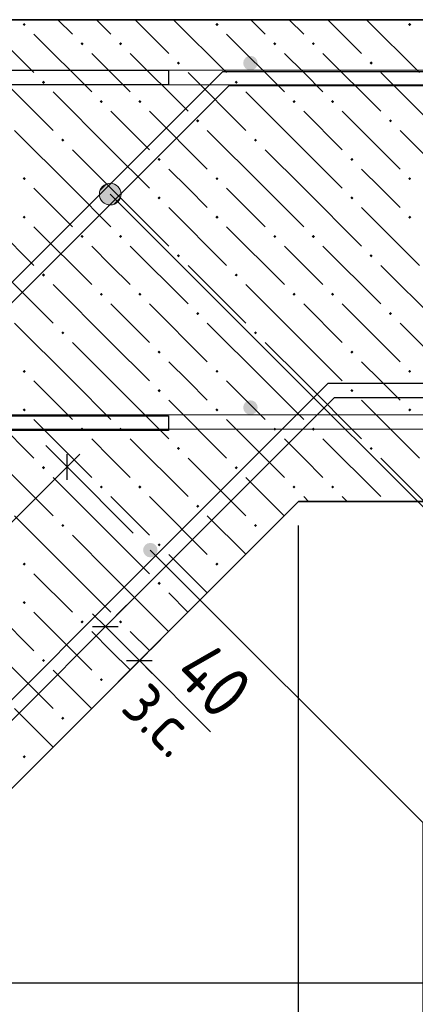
# Model space of a CAD drawing. Header units: millimetres. Extents: x 0 to 42000, y 0 to 29700.
# Tile 24 of 29: x 18307 to 19949, y 21813 to 25900. Entities that reach past the tile are written whole.
import ezdxf

# ---------------------------------------------------------------- set-up
doc = ezdxf.new("R2010")
doc.units = ezdxf.units.MM
for name, color, linetype, lineweight in [('Standard', 7, 'Continuous', 25), ('ЖБ Лента фундамента под плитной частью', 7, 'Continuous', 35), ('ЖБ Плита Фундамента верхний уровень', 7, 'Continuous', 35), ('Обрамление Г-обр.', 52, 'Continuous', 25), ('Обрамление П-обр. равн.', 52, 'Continuous', 25), ('Позиционная метка номер позиции', 7, 'Continuous', 13), ('Фоновоя арматура Х1', 52, 'Continuous', 25)]:
    doc.layers.add(name, color=color, linetype=linetype, lineweight=lineweight)
doc.layers.add('Размерная выноска', color=7, linetype='Continuous')
doc.styles.add('ISOCPEUR', font='txt')

msp = doc.modelspace()

# ---------------------------------------------------------------- hatches: boundary and pattern name
at = {"layer": 'ЖБ Лента фундамента под плитной частью', "linetype": 'Continuous', "lineweight": 18, "transparency": 33554687}
for points in [[(19039.4, 23880.1), (19045.9, 23886.6), (19052.4, 23880.1), (19045.9, 23873.6)], [(18479.4, 23800.1), (18485.9, 23806.6), (18492.4, 23800.1), (18485.9, 23793.6)], [(19279.4, 23800.1), (19285.9, 23806.6), (19292.4, 23800.1), (19285.9, 23793.6)], [(18879.4, 23720.1), (18885.9, 23726.6), (18892.4, 23720.1), (18885.9, 23713.6)], [(18319.4, 23640.1), (18325.9, 23646.6), (18332.4, 23640.1), (18325.9, 23633.6)], [(19119.4, 23640.1), (19125.9, 23646.6), (19132.4, 23640.1), (19125.9, 23633.6)], [(18879.4, 23560.1), (18885.9, 23566.6), (18892.4, 23560.1), (18885.9, 23553.6)], [(18319.4, 23480.1), (18325.9, 23486.6), (18332.4, 23480.1), (18325.9, 23473.6)], [(18559.4, 23400.1), (18565.9, 23406.6), (18572.4, 23400.1), (18565.9, 23393.6)], [(18719.4, 23400.1), (18725.9, 23406.6), (18732.4, 23400.1), (18725.9, 23393.6)], [(18399.4, 23240.1), (18405.9, 23246.6), (18412.4, 23240.1), (18405.9, 23233.6)], [(18639.4, 23160.1), (18645.9, 23166.6), (18652.4, 23160.1), (18645.9, 23153.6)], [(18479.4, 23000.1), (18485.9, 23006.6), (18492.4, 23000.1), (18485.9, 22993.6)], [(18319.4, 22840.1), (18325.9, 22846.6), (18332.4, 22840.1), (18325.9, 22833.6)]]:
    msp.add_hatch(color=7, dxfattribs=at).paths.add_polyline_path(points, flags=16)
at = {"layer": 'ЖБ Плита Фундамента верхний уровень', "linetype": 'Continuous', "lineweight": 18, "transparency": 33554687}
for points in [[(18319.4, 25880.1), (18325.9, 25886.6), (18332.4, 25880.1), (18325.9, 25873.6)], [(19119.4, 25880.1), (19125.9, 25886.6), (19132.4, 25880.1), (19125.9, 25873.6)], [(19919.4, 25880.1), (19925.9, 25886.6), (19932.4, 25880.1), (19925.9, 25873.6)], [(18559.4, 25800.1), (18565.9, 25806.6), (18572.4, 25800.1), (18565.9, 25793.6)], [(18719.4, 25800.1), (18725.9, 25806.6), (18732.4, 25800.1), (18725.9, 25793.6)], [(19359.4, 25800.1), (19365.9, 25806.6), (19372.4, 25800.1), (19365.9, 25793.6)], [(19519.4, 25800.1), (19525.9, 25806.6), (19532.4, 25800.1), (19525.9, 25793.6)], [(18959.4, 25720.1), (18965.9, 25726.6), (18972.4, 25720.1), (18965.9, 25713.6)], [(19759.4, 25720.1), (19765.9, 25726.6), (19772.4, 25720.1), (19765.9, 25713.6)], [(18399.4, 25640.1), (18405.9, 25646.6), (18412.4, 25640.1), (18405.9, 25633.6)], [(19199.4, 25640.1), (19205.9, 25646.6), (19212.4, 25640.1), (19205.9, 25633.6)], [(18639.4, 25560.1), (18645.9, 25566.6), (18652.4, 25560.1), (18645.9, 25553.6)], [(18799.4, 25560.1), (18805.9, 25566.6), (18812.4, 25560.1), (18805.9, 25553.6)], [(19439.4, 25560.1), (19445.9, 25566.6), (19452.4, 25560.1), (19445.9, 25553.6)], [(19599.4, 25560.1), (19605.9, 25566.6), (19612.4, 25560.1), (19605.9, 25553.6)], [(19039.4, 25480.1), (19045.9, 25486.6), (19052.4, 25480.1), (19045.9, 25473.6)], [(19839.4, 25480.1), (19845.9, 25486.6), (19852.4, 25480.1), (19845.9, 25473.6)], [(18479.4, 25400.1), (18485.9, 25406.6), (18492.4, 25400.1), (18485.9, 25393.6)], [(19279.4, 25400.1), (19285.9, 25406.6), (19292.4, 25400.1), (19285.9, 25393.6)], [(18879.4, 25320.1), (18885.9, 25326.6), (18892.4, 25320.1), (18885.9, 25313.6)], [(19679.4, 25320.1), (19685.9, 25326.6), (19692.4, 25320.1), (19685.9, 25313.6)], [(18319.4, 25240.1), (18325.9, 25246.6), (18332.4, 25240.1), (18325.9, 25233.6)], [(19119.4, 25240.1), (19125.9, 25246.6), (19132.4, 25240.1), (19125.9, 25233.6)], [(19919.4, 25240.1), (19925.9, 25246.6), (19932.4, 25240.1), (19925.9, 25233.6)], [(18879.4, 25160.1), (18885.9, 25166.6), (18892.4, 25160.1), (18885.9, 25153.6)], [(19679.4, 25160.1), (19685.9, 25166.6), (19692.4, 25160.1), (19685.9, 25153.6)], [(18319.4, 25080.1), (18325.9, 25086.6), (18332.4, 25080.1), (18325.9, 25073.6)], [(19119.4, 25080.1), (19125.9, 25086.6), (19132.4, 25080.1), (19125.9, 25073.6)], [(19919.4, 25080.1), (19925.9, 25086.6), (19932.4, 25080.1), (19925.9, 25073.6)], [(18559.4, 25000.1), (18565.9, 25006.6), (18572.4, 25000.1), (18565.9, 24993.6)], [(18719.4, 25000.1), (18725.9, 25006.6), (18732.4, 25000.1), (18725.9, 24993.6)], [(19359.4, 25000.1), (19365.9, 25006.6), (19372.4, 25000.1), (19365.9, 24993.6)], [(19519.4, 25000.1), (19525.9, 25006.6), (19532.4, 25000.1), (19525.9, 24993.6)], [(18959.4, 24920.1), (18965.9, 24926.6), (18972.4, 24920.1), (18965.9, 24913.6)], [(19759.4, 24920.1), (19765.9, 24926.6), (19772.4, 24920.1), (19765.9, 24913.6)], [(18399.4, 24840.1), (18405.9, 24846.6), (18412.4, 24840.1), (18405.9, 24833.6)], [(19199.4, 24840.1), (19205.9, 24846.6), (19212.4, 24840.1), (19205.9, 24833.6)], [(18639.4, 24760.1), (18645.9, 24766.6), (18652.4, 24760.1), (18645.9, 24753.6)], [(18799.4, 24760.1), (18805.9, 24766.6), (18812.4, 24760.1), (18805.9, 24753.6)], [(19439.4, 24760.1), (19445.9, 24766.6), (19452.4, 24760.1), (19445.9, 24753.6)], [(19599.4, 24760.1), (19605.9, 24766.6), (19612.4, 24760.1), (19605.9, 24753.6)], [(19039.4, 24680.1), (19045.9, 24686.6), (19052.4, 24680.1), (19045.9, 24673.6)], [(19839.4, 24680.1), (19845.9, 24686.6), (19852.4, 24680.1), (19845.9, 24673.6)], [(18479.4, 24600.1), (18485.9, 24606.6), (18492.4, 24600.1), (18485.9, 24593.6)], [(19279.4, 24600.1), (19285.9, 24606.6), (19292.4, 24600.1), (19285.9, 24593.6)], [(18879.4, 24520.1), (18885.9, 24526.6), (18892.4, 24520.1), (18885.9, 24513.6)], [(19679.4, 24520.1), (19685.9, 24526.6), (19692.4, 24520.1), (19685.9, 24513.6)], [(18319.4, 24440.1), (18325.9, 24446.6), (18332.4, 24440.1), (18325.9, 24433.6)], [(19119.4, 24440.1), (19125.9, 24446.6), (19132.4, 24440.1), (19125.9, 24433.6)], [(19919.4, 24440.1), (19925.9, 24446.6), (19932.4, 24440.1), (19925.9, 24433.6)], [(18879.4, 24360.1), (18885.9, 24366.6), (18892.4, 24360.1), (18885.9, 24353.6)], [(19679.4, 24360.1), (19685.9, 24366.6), (19692.4, 24360.1), (19685.9, 24353.6)], [(18319.4, 24280.1), (18325.9, 24286.6), (18332.4, 24280.1), (18325.9, 24273.6)], [(19119.4, 24280.1), (19125.9, 24286.6), (19132.4, 24280.1), (19125.9, 24273.6)], [(19919.4, 24280.1), (19925.9, 24286.6), (19932.4, 24280.1), (19925.9, 24273.6)], [(18559.4, 24200.1), (18565.9, 24206.6), (18572.4, 24200.1), (18565.9, 24193.6)], [(18719.4, 24200.1), (18725.9, 24206.6), (18732.4, 24200.1), (18725.9, 24193.6)], [(19359.4, 24200.1), (19365.9, 24206.6), (19372.4, 24200.1), (19365.9, 24193.6)], [(19519.4, 24200.1), (19525.9, 24206.6), (19532.4, 24200.1), (19525.9, 24193.6)], [(18959.4, 24120.1), (18965.9, 24126.6), (18972.4, 24120.1), (18965.9, 24113.6)], [(19759.4, 24120.1), (19765.9, 24126.6), (19772.4, 24120.1), (19765.9, 24113.6)], [(18399.4, 24040.1), (18405.9, 24046.6), (18412.4, 24040.1), (18405.9, 24033.6)], [(19199.4, 24040.1), (19205.9, 24046.6), (19212.4, 24040.1), (19205.9, 24033.6)], [(18639.4, 23960.1), (18645.9, 23966.6), (18652.4, 23960.1), (18645.9, 23953.6)], [(18799.4, 23960.1), (18805.9, 23966.6), (18812.4, 23960.1), (18805.9, 23953.6)], [(19439.4, 23960.1), (19445.9, 23966.6), (19452.4, 23960.1), (19445.9, 23953.6)], [(19599.4, 23960.1), (19605.9, 23966.6), (19612.4, 23960.1), (19605.9, 23953.6)]]:
    msp.add_hatch(color=7, dxfattribs=at).paths.add_polyline_path(points, flags=16)
at = {"layer": 'Обрамление Г-обр.', "linetype": 'Continuous', "lineweight": 25, "transparency": 33554687}
msp.add_hatch(color=7, dxfattribs=at).paths.add_polyline_path([(18879.3, 23698), (18877, 23709.5), (18870.5, 23719.2), (18860.8, 23725.7), (18849.3, 23728), (18837.8, 23725.7), (18828.1, 23719.2), (18821.6, 23709.5), (18819.3, 23698), (18821.6, 23686.5), (18828.1, 23676.8), (18837.8, 23670.3), (18849.3, 23668), (18860.8, 23670.3), (18870.5, 23676.8), (18877, 23686.5)])
msp.add_hatch(color=7, dxfattribs=at).paths.add_polyline_path([(18879.3, 23698), (18877, 23709.5), (18870.5, 23719.2), (18860.8, 23725.7), (18849.3, 23728), (18837.8, 23725.7), (18828.1, 23719.2), (18821.6, 23709.5), (18819.3, 23698), (18821.6, 23686.5), (18828.1, 23676.8), (18837.8, 23670.3), (18849.3, 23668), (18860.8, 23670.3), (18870.5, 23676.8), (18877, 23686.5)])
at = {"layer": 'Позиционная метка номер позиции', "linetype": 'Continuous', "lineweight": 13, "transparency": 33554687}
for points in [[(18639.7, 25187.3), (18671.5, 25219.2), (18651.1, 25207.7)], [(18671.5, 25219.2), (18639.7, 25187.3), (18639.7, 25164.4)], [(18671.5, 25219.2), (18639.7, 25164.4), (18694.4, 25219.2)], [(18694.4, 25219.2), (18639.7, 25164.4), (18651.1, 25144.1)], [(18694.4, 25219.2), (18651.1, 25144.1), (18714.8, 25207.7)], [(18714.8, 25207.7), (18651.1, 25144.1), (18671.5, 25132.6)], [(18714.8, 25207.7), (18671.5, 25132.6), (18726.2, 25187.3)], [(18726.2, 25187.3), (18671.5, 25132.6), (18694.4, 25132.6)], [(18726.2, 25187.3), (18694.4, 25132.6), (18726.2, 25164.4)], [(18726.2, 25164.4), (18694.4, 25132.6), (18714.8, 25144.1)]]:
    msp.add_hatch(color=7, dxfattribs=at).paths.add_polyline_path(points)
at = {"layer": 'Фоновоя арматура Х1', "linetype": 'Continuous', "lineweight": 18, "transparency": 33554687}
for points in [[(19294.8, 25720), (19292.5, 25731.5), (19286, 25741.2), (19276.3, 25747.7), (19264.8, 25750), (19253.3, 25747.7), (19243.6, 25741.2), (19237.1, 25731.5), (19234.8, 25720), (19237.1, 25708.5), (19243.6, 25698.8), (19253.3, 25692.3), (19264.8, 25690), (19276.3, 25692.3), (19286, 25698.8), (19292.5, 25708.5)], [(19294.8, 24290), (19292.5, 24301.5), (19286, 24311.2), (19276.3, 24317.7), (19264.8, 24320), (19253.3, 24317.7), (19243.6, 24311.2), (19237.1, 24301.5), (19234.8, 24290), (19237.1, 24278.5), (19243.6, 24268.8), (19253.3, 24262.3), (19264.8, 24260), (19276.3, 24262.3), (19286, 24268.8), (19292.5, 24278.5)]]:
    msp.add_hatch(color=7, dxfattribs=at).paths.add_polyline_path(points)

# ---------------------------------------------------------------- linework, layer by layer
at = {"layer": 'Standard', "color": 251, "linetype": 'Continuous', "lineweight": -3, "true_color": 0x656565, "transparency": 33554687}
for p, q in [((18503.8, 24043.5), (18415.4, 24131.9)), ((18503.8, 24043.5), (18592.2, 23955.1)), ((18503.8, 24043.5), (18778.6, 23768.7)), ((18662.6, 23380.6), (18751, 23469)), ((18662.6, 23380.6), (18574.2, 23292.2)), ((18804, 23239.2), (18892.4, 23327.6)), ((18804, 23239.2), (18715.6, 23150.8)), ((24736.8, 21900), (17564.8, 21900))]:
    msp.add_line(p, q, dxfattribs=at)
at = {"layer": 'Standard', "color": 7, "linetype": 'Continuous', "lineweight": 25, "transparency": 33554687}
for p, q in [((18503.8, 23990.4), (18503.8, 24096.5)), ((18609.5, 23380.6), (18715.6, 23380.6)), ((18751, 23239.2), (18857, 23239.2))]:
    msp.add_line(p, q, dxfattribs=at)
at = {"layer": 'Standard', "color": 7, "linetype": 'Continuous', "lineweight": -3, "transparency": 33554687}
for p, q in [((18503.8, 24043.5), (18556.8, 24096.5)), ((17796.7, 23336.4), (18503.8, 24043.5)), ((18662.6, 23380.6), (18609.5, 23433.6)), ((18662.6, 23380.6), (18804, 23239.2)), ((18804, 23239.2), (18857, 23186.1))]:
    msp.add_line(p, q, dxfattribs=at)
at = {"layer": 'Standard', "color": 251, "linetype": 'Continuous', "lineweight": -3, "true_color": 0x656565, "transparency": 33554687}
msp.add_lwpolyline([(19464.8, 20666.9), (19464.8, 23390.2), (19464.8, 23390.2), (19464.8, 23800)], dxfattribs=at)
at = {"layer": 'ЖБ Лента фундамента под плитной частью', "color": 7, "linetype": 'Continuous', "lineweight": 35, "transparency": 33554687}
msp.add_line((17464.8, 21900), (19464.8, 23900), dxfattribs=at)
at = {"layer": 'ЖБ Лента фундамента под плитной частью', "color": 254, "linetype": 'Continuous', "lineweight": 18, "transparency": 33554687}
for p, q in [((18386, 23900), (18445.9, 23840.1)), ((18685.9, 23760.1), (18546, 23900)), ((18706, 23900), (18845.9, 23760.1)), ((18866, 23900), (19085.9, 23680.1)), ((19186, 23900), (19245.9, 23840.1)), ((19405.4, 23840.6), (19346, 23900)), ((18525.9, 23600.1), (18285.9, 23840.1)), ((19245.4, 23680.6), (19085.9, 23840.1)), ((18525.9, 23760.1), (18685.9, 23600.1)), ((18685.9, 23760.1), (18845.9, 23600.1)), ((19005.9, 23600.1), (18925.9, 23680.1)), ((18365.9, 23600.1), (18525.9, 23440.1)), ((18525.9, 23600.1), (18685.9, 23440.1)), ((18685.9, 23600.1), (18925.4, 23360.6)), ((19085.4, 23520.6), (19005.9, 23600.1)), ((18125.9, 23520.1), (18365.9, 23280.1)), ((18925.9, 23520.1), (19005.4, 23440.6)), ((18365.9, 23440.1), (18605.9, 23200.1)), ((18685.9, 23280.1), (18605.9, 23360.1)), ((18765.9, 23360.1), (18845.4, 23280.6)), ((18205.9, 23280.1), (18445.9, 23040.1)), ((18765.4, 23200.6), (18685.9, 23280.1)), ((18605.4, 23040.6), (18445.9, 23200.1)), ((18445.4, 22880.6), (18285.9, 23040.1))]:
    msp.add_line(p, q, dxfattribs=at)
at = {"layer": 'ЖБ Плита Фундамента верхний уровень', "color": 7, "linetype": 'Continuous', "lineweight": 35, "transparency": 33554687}
for p, q in [((23581.1, 25900), (15714.8, 25900)), ((19464.8, 23900), (23581.1, 23900))]:
    msp.add_line(p, q, dxfattribs=at)
at = {"layer": 'ЖБ Плита Фундамента верхний уровень', "color": 254, "linetype": 'Continuous', "lineweight": 18, "transparency": 33554687}
for p, q in [((18146, 25900), (18365.9, 25680.1)), ((18466, 25900), (18525.9, 25840.1)), ((18626, 25900), (18685.9, 25840.1)), ((18786, 25900), (18925.9, 25760.1)), ((18946, 25900), (19165.9, 25680.1)), ((19266, 25900), (19325.9, 25840.1)), ((19426, 25900), (19485.9, 25840.1)), ((19586, 25900), (19725.9, 25760.1)), ((19746, 25900), (19965.9, 25680.1)), ((18365.9, 25840.1), (18605.9, 25600.1)), ((19165.9, 25840.1), (19405.9, 25600.1)), ((18685.9, 25680.1), (18605.9, 25760.1)), ((18765.9, 25760.1), (19005.9, 25520.1)), ((19485.9, 25680.1), (19405.9, 25760.1)), ((19565.9, 25760.1), (19805.9, 25520.1)), ((18205.9, 25680.1), (18445.9, 25440.1)), ((18765.9, 25600.1), (18685.9, 25680.1)), ((19005.9, 25680.1), (19245.9, 25440.1)), ((19565.9, 25600.1), (19485.9, 25680.1)), ((19805.9, 25680.1), (20045.9, 25440.1)), ((18685.9, 25360.1), (18445.9, 25600.1)), ((19485.9, 25360.1), (19245.9, 25600.1)), ((18685.9, 25520.1), (18845.9, 25360.1)), ((18845.9, 25520.1), (19085.9, 25280.1)), ((19485.9, 25520.1), (19645.9, 25360.1)), ((19645.9, 25520.1), (19885.9, 25280.1)), ((18525.9, 25200.1), (18285.9, 25440.1)), ((19325.9, 25200.1), (19085.9, 25440.1)), ((20125.9, 25200.1), (19885.9, 25440.1)), ((18525.9, 25360.1), (18685.9, 25200.1)), ((18685.9, 25360.1), (18845.9, 25200.1)), ((19325.9, 25360.1), (19485.9, 25200.1)), ((19485.9, 25360.1), (19645.9, 25200.1)), ((19005.9, 25200.1), (18925.9, 25280.1)), ((19805.9, 25200.1), (19725.9, 25280.1)), ((18365.9, 25200.1), (18525.9, 25040.1)), ((18525.9, 25200.1), (18685.9, 25040.1)), ((18685.9, 25200.1), (18925.9, 24960.1)), ((19085.9, 25120.1), (19005.9, 25200.1)), ((19165.9, 25200.1), (19325.9, 25040.1)), ((19325.9, 25200.1), (19485.9, 25040.1)), ((19485.9, 25200.1), (19725.9, 24960.1)), ((19885.9, 25120.1), (19805.9, 25200.1)), ((18125.9, 25120.1), (18365.9, 24880.1)), ((18925.9, 25120.1), (19165.9, 24880.1)), ((19725.9, 25120.1), (19965.9, 24880.1)), ((18365.9, 25040.1), (18605.9, 24800.1)), ((19165.9, 25040.1), (19405.9, 24800.1)), ((18685.9, 24880.1), (18605.9, 24960.1)), ((18765.9, 24960.1), (19005.9, 24720.1)), ((19485.9, 24880.1), (19405.9, 24960.1)), ((19565.9, 24960.1), (19805.9, 24720.1)), ((18205.9, 24880.1), (18445.9, 24640.1)), ((18765.9, 24800.1), (18685.9, 24880.1)), ((19005.9, 24880.1), (19245.9, 24640.1)), ((19565.9, 24800.1), (19485.9, 24880.1)), ((19805.9, 24880.1), (20045.9, 24640.1)), ((18685.9, 24560.1), (18445.9, 24800.1)), ((19485.9, 24560.1), (19245.9, 24800.1)), ((18685.9, 24720.1), (18845.9, 24560.1)), ((18845.9, 24720.1), (19085.9, 24480.1)), ((19485.9, 24720.1), (19645.9, 24560.1)), ((19645.9, 24720.1), (19885.9, 24480.1)), ((18525.9, 24400.1), (18285.9, 24640.1)), ((19325.9, 24400.1), (19085.9, 24640.1)), ((20125.9, 24400.1), (19885.9, 24640.1)), ((18525.9, 24560.1), (18685.9, 24400.1)), ((18685.9, 24560.1), (18845.9, 24400.1)), ((19325.9, 24560.1), (19485.9, 24400.1)), ((19485.9, 24560.1), (19645.9, 24400.1)), ((19005.9, 24400.1), (18925.9, 24480.1)), ((19805.9, 24400.1), (19725.9, 24480.1)), ((18365.9, 24400.1), (18525.9, 24240.1)), ((18525.9, 24400.1), (18685.9, 24240.1)), ((18685.9, 24400.1), (18925.9, 24160.1)), ((19085.9, 24320.1), (19005.9, 24400.1)), ((19165.9, 24400.1), (19325.9, 24240.1)), ((19325.9, 24400.1), (19485.9, 24240.1)), ((19485.9, 24400.1), (19725.9, 24160.1)), ((19885.9, 24320.1), (19805.9, 24400.1)), ((18125.9, 24320.1), (18365.9, 24080.1)), ((18925.9, 24320.1), (19165.9, 24080.1)), ((19725.9, 24320.1), (19965.9, 24080.1)), ((18365.9, 24240.1), (18605.9, 24000.1)), ((19165.9, 24240.1), (19405.9, 24000.1)), ((18685.9, 24080.1), (18605.9, 24160.1)), ((18765.9, 24160.1), (19005.9, 23920.1)), ((19485.9, 24080.1), (19405.9, 24160.1)), ((19565.9, 24160.1), (19805.9, 23920.1)), ((18205.9, 24080.1), (18386, 23900)), ((18765.9, 24000.1), (18685.9, 24080.1)), ((19005.9, 24080.1), (19186, 23900)), ((19565.9, 24000.1), (19485.9, 24080.1)), ((19805.9, 24080.1), (19986, 23900)), ((18546, 23900), (18445.9, 24000.1)), ((19346, 23900), (19245.9, 24000.1)), ((18685.9, 23920.1), (18706, 23900)), ((18845.9, 23920.1), (18866, 23900)), ((19485.9, 23920.1), (19506, 23900)), ((19645.9, 23920.1), (19666, 23900))]:
    msp.add_line(p, q, dxfattribs=at)
at = {"layer": 'Обрамление Г-обр.', "color": 38, "linetype": 'Continuous', "lineweight": 25, "true_color": 0x5f1e0f, "transparency": 33554687}
for points in [[(5766.4, 25685.4), (8779.7, 25685.4), (11285.1, 23180), (16644.6, 23180), (19150, 25685.4), (22163.2, 25685.4), (22163.2, 25625.4), (19174.9, 25625.4), (16669.5, 23120), (11260.2, 23120), (8754.8, 25625.4), (5766.4, 25625.4), (5766.4, 25685.4)], [(5766.4, 25685.4), (8779.7, 25685.4), (11285.1, 23180), (16644.6, 23180), (19150, 25685.4), (22163.2, 25685.4), (22163.2, 25625.4), (19174.9, 25625.4), (16669.5, 23120), (11260.2, 23120), (8754.8, 25625.4), (5766.4, 25625.4), (5766.4, 25685.4)], [(9004.8, 25690), (12064.8, 25690), (12064.8, 23180), (15864.8, 23180), (15864.8, 25690), (18924.8, 25690), (18924.8, 25630), (15924.8, 25630), (15924.8, 23120), (12004.8, 23120), (12004.8, 25630), (9004.8, 25630), (9004.8, 25690)], [(9004.8, 25690), (12064.8, 25690), (12064.8, 23180), (15864.8, 23180), (15864.8, 25690), (18924.8, 25690), (18924.8, 25630), (15924.8, 25630), (15924.8, 23120), (12004.8, 23120), (12004.8, 25630), (9004.8, 25630), (9004.8, 25690)], [(5328.9, 24390.4), (8342.2, 24390.4), (10572.5, 22160), (17357.1, 22160), (19587.5, 24390.4), (22600.7, 24390.4), (22600.7, 24330.4), (19612.4, 24330.4), (17382, 22100), (10547.7, 22100), (8317.3, 24330.4), (5328.9, 24330.4), (5328.9, 24390.4)], [(5328.9, 24390.4), (8342.2, 24390.4), (10572.5, 22160), (17357.1, 22160), (19587.5, 24390.4), (22600.7, 24390.4), (22600.7, 24330.4), (19612.4, 24330.4), (17382, 22100), (10547.7, 22100), (8317.3, 24330.4), (5328.9, 24330.4), (5328.9, 24390.4)]]:
    msp.add_lwpolyline(points, dxfattribs=at)
at = {"layer": 'Обрамление П-обр. равн.', "color": 38, "linetype": 'Continuous', "lineweight": 25, "true_color": 0x5f1e0f, "transparency": 33554687}
msp.add_lwpolyline([(18924.8, 25630), (15924.8, 25630), (15924.8, 24255), (18924.8, 24255), (18924.8, 24195), (15864.8, 24195), (15864.8, 25690), (18924.8, 25690), (18924.8, 25630)], dxfattribs=at)
msp.add_lwpolyline([(18924.8, 25630), (15924.8, 25630), (15924.8, 24255), (18924.8, 24255), (18924.8, 24195), (15864.8, 24195), (15864.8, 25690), (18924.8, 25690), (18924.8, 25630)], dxfattribs=at)
at = {"layer": 'Позиционная метка номер позиции', "color": 7, "linetype": 'Continuous', "lineweight": 13, "transparency": 33554687}
for p, q in [((18651.1, 25207.7), (18651.1, 25207.7)), ((18714.8, 25207.7), (18714.8, 25207.7)), ((18651.1, 25144.1), (18651.1, 25144.1)), ((18714.8, 25144.1), (18714.8, 25144.1))]:
    msp.add_line(p, q, dxfattribs=at)
for points in [[(18682.9, 25175.9), (20698.2, 23160.6), (23043.2, 23160.6)], [(18849.3, 23698), (19980.7, 22566.6), (19980.7, 21279.5), (22445.7, 21279.5)]]:
    msp.add_lwpolyline(points, dxfattribs=at)
msp.add_circle((18682.9, 25175.9), 45, dxfattribs=at)
at = {"layer": 'Размерная выноска', "color": 7, "linetype": 'Continuous', "lineweight": -3, "transparency": 33554687}
msp.add_line((18804, 23239.2), (19099, 22944.1), dxfattribs=at)
at = {"layer": 'Фоновоя арматура Х1', "color": 251, "linetype": 'Continuous', "lineweight": 18, "true_color": 0x656565, "transparency": 33554687}
for points in [[(23611.1, 25630), (15864.8, 25630), (15864.8, 25690), (23611.1, 25690), (23611.1, 25630)], [(23611.1, 25630), (15864.8, 25630), (15864.8, 25690), (23611.1, 25690), (23611.1, 25630)], [(23611.1, 24200), (15864.8, 24200), (15864.8, 24260), (23611.1, 24260), (23611.1, 24200)], [(23611.1, 24200), (15864.8, 24200), (15864.8, 24260), (23611.1, 24260), (23611.1, 24200)]]:
    msp.add_lwpolyline(points, dxfattribs=at)

# ---------------------------------------------------------------- texts
at = {"layer": 'Standard', "color": 7, "linetype": 'Continuous', "lineweight": 25, "transparency": 33554687, "insert": (18935.4, 23178.5), "char_height": 220, "width": 426.799, "attachment_point": 7, "rotation": 315, "style": 'ISOCPEUR'}
msp.add_mtext('\\W0.88;40', dxfattribs=at)
at = {"layer": 'Standard', "color": 7, "linetype": 'Continuous', "lineweight": 18, "transparency": 33554687, "insert": (18719.7, 23036.7), "char_height": 200, "width": 459.95, "attachment_point": 7, "rotation": 315, "style": 'ISOCPEUR'}
msp.add_mtext('\\W0.90;з.с.', dxfattribs=at)

doc.saveas('drawing.dxf')
